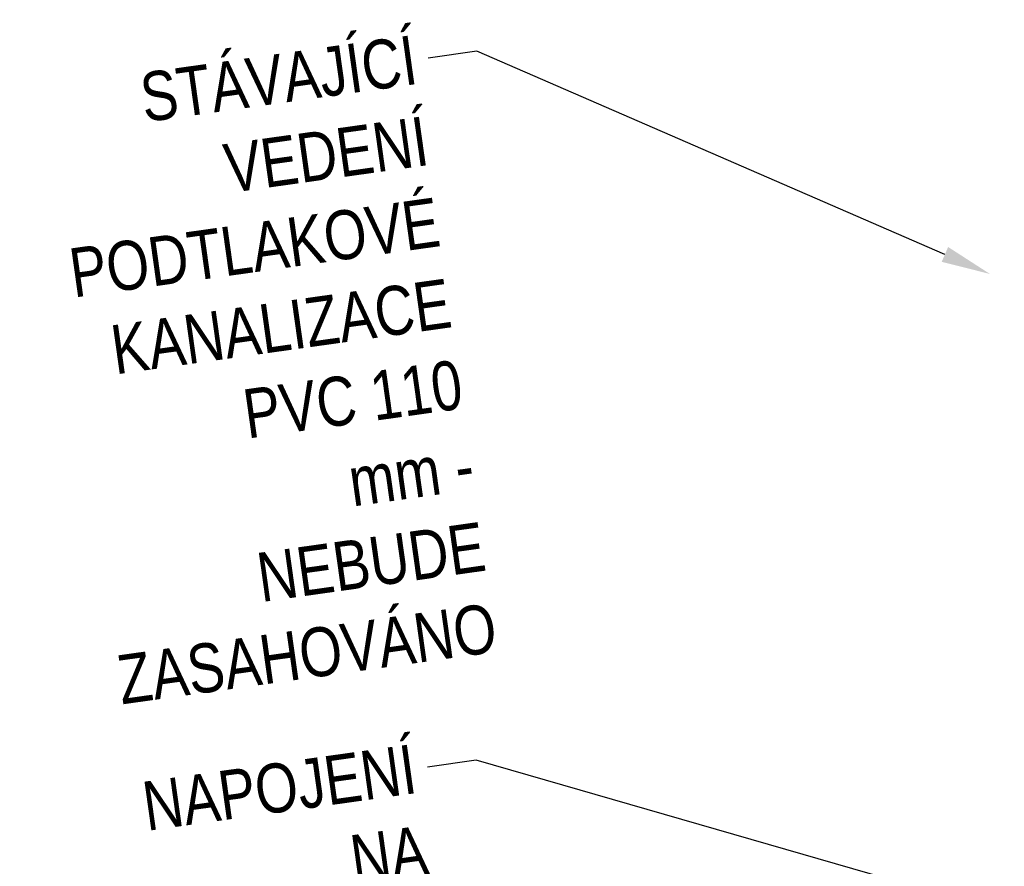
# Model space of a CAD drawing. Header units: metres. Extents: x -746896 to -745924, y -1022348 to -1021947.
# Tile 4 of 8: x -746874.47 to -746864.44, y -1021983.5 to -1021974.89. Entities that reach past the tile are written whole.
import ezdxf
from ezdxf import colors
from ezdxf.entities.mleader import LeaderData, LeaderLine
from ezdxf.math import Vec2, Vec3

# ---------------------------------------------------------------- set-up
doc = ezdxf.new("R2010")
doc.units = ezdxf.units.M
doc.layers.add('TP_03_KS-Popis objektu', color=20, linetype='Continuous')
doc.layers.add('TP_03_KS-Popis výšek', color=20, linetype='Continuous')
doc.styles.add('TPpoznámky', font='arial.ttf', dxfattribs={"width": 0.8, "height": 2})

msp = doc.modelspace()

# ---------------------------------------------------------------- leaders
at = {"layer": 'TP_03_KS-Popis objektu'}
ml = msp.add_multileader_mtext('Standard', dxfattribs=at)
ml.set_content('NAPOJENÍ NA STÁVAJÍCÍ PŘÍPOJKU BUDE PROVEDENO VLOŽENÍM ODBOČKY', color=256, style='TPpoznámky')
ml.set_leader_properties(color=256)
ml.build(insert=Vec2(0, 0))
ml.multileader.update_dxf_attribs({"dogleg_length": 2, "arrow_head_size": 0.5, "scale": 0.25})
ctx = ml.context
ctx.base_point, ctx.scale, ctx.char_height, ctx.arrow_head_size, ctx.landing_gap_size, ctx.plane_origin, ctx.plane_x_axis, ctx.plane_y_axis = Vec3(-746878.643, -1021983.662), 0.25, 0.5, 0.5, 0.125, Vec3(-746908.964, -1021992.244), Vec3(0.990268, 0.139173), Vec3(-0.139173, 0.990268)
ctx.text_align_type = 2
notes = []
notes.append((ctx, [(1, (1, 1, 0), (-746869.82, -1021982.422), (-0.990268, -0.139173), 0.5, [(0, [(-746864.443, -1021983.969)], 0, [])])]))
ctx.mtext.insert, ctx.mtext.text_direction, ctx.mtext.rotation, ctx.mtext.width, ctx.mtext.alignment, ctx.mtext.flow_direction = Vec3(-746870.474, -1021982.257), Vec3(0.990268, 0.139173), 0.139626, 8.38945, 3, 5
ctx.mtext.has_bg_fill, ctx.mtext.bg_color, ctx.mtext.bg_scale_factor, ctx.mtext.bg_transparency, ctx.mtext.use_window_bg_color = 1, -1073741824, 1, 0, 1
at = {"layer": 'TP_03_KS-Popis výšek'}
ml = msp.add_multileader_mtext('Standard', dxfattribs=at)
ml.set_content('STÁVAJÍCÍ VEDENÍ PODTLAKOVÉ KANALIZACE \\PPVC 110 mm - NEBUDE ZASAHOVÁNO', color=256, style='TPpoznámky')
ml.set_leader_properties(color=256)
ml.build(insert=Vec2(0, 0))
ml.multileader.update_dxf_attribs({"dogleg_length": 2, "arrow_head_size": 0.5, "scale": 0.25})
ctx = ml.context
ctx.base_point, ctx.scale, ctx.char_height, ctx.arrow_head_size, ctx.landing_gap_size, ctx.plane_origin, ctx.plane_x_axis, ctx.plane_y_axis = Vec3(-746883.016, -1021977.061), 0.25, 0.5, 0.5, 0.125, Vec3(-746909.11, -1021985.748), Vec3(0.990268, 0.139173), Vec3(-0.139173, 0.990268)
ctx.text_align_type = 2
notes.append((ctx, [(1, (1, 1, 0), (-746869.813, -1021975.206), (-0.990268, -0.139173), 0.5, [(0, [(-746864.589, -1021977.473)], 0, [])])]))
ctx.mtext.insert, ctx.mtext.text_direction, ctx.mtext.rotation, ctx.mtext.width, ctx.mtext.alignment, ctx.mtext.flow_direction = Vec3(-746870.467, -1021975.041), Vec3(0.990268, 0.139173), 0.139626, 12.72551, 3, 5
ctx.mtext.has_bg_fill, ctx.mtext.bg_color, ctx.mtext.bg_scale_factor, ctx.mtext.bg_transparency, ctx.mtext.use_window_bg_color = 1, -1073741824, 1, 0, 1
for ctx, leaders in notes:
    for number, flags, end, landing, length, lines in leaders:
        leader = LeaderData()
        leader.index, (leader.has_last_leader_line, leader.has_dogleg_vector, leader.attachment_direction) = number, flags
        leader.last_leader_point, leader.dogleg_vector, leader.dogleg_length = Vec3(end), Vec3(landing), length
        for number, points, colour, breaks in lines:
            line = LeaderLine()
            line.index, line.vertices, line.color, line.breaks = number, Vec3.list(points), colors.encode_raw_color(colour), breaks
            leader.lines.append(line)
        ctx.leaders.append(leader)

doc.saveas('drawing.dxf')
